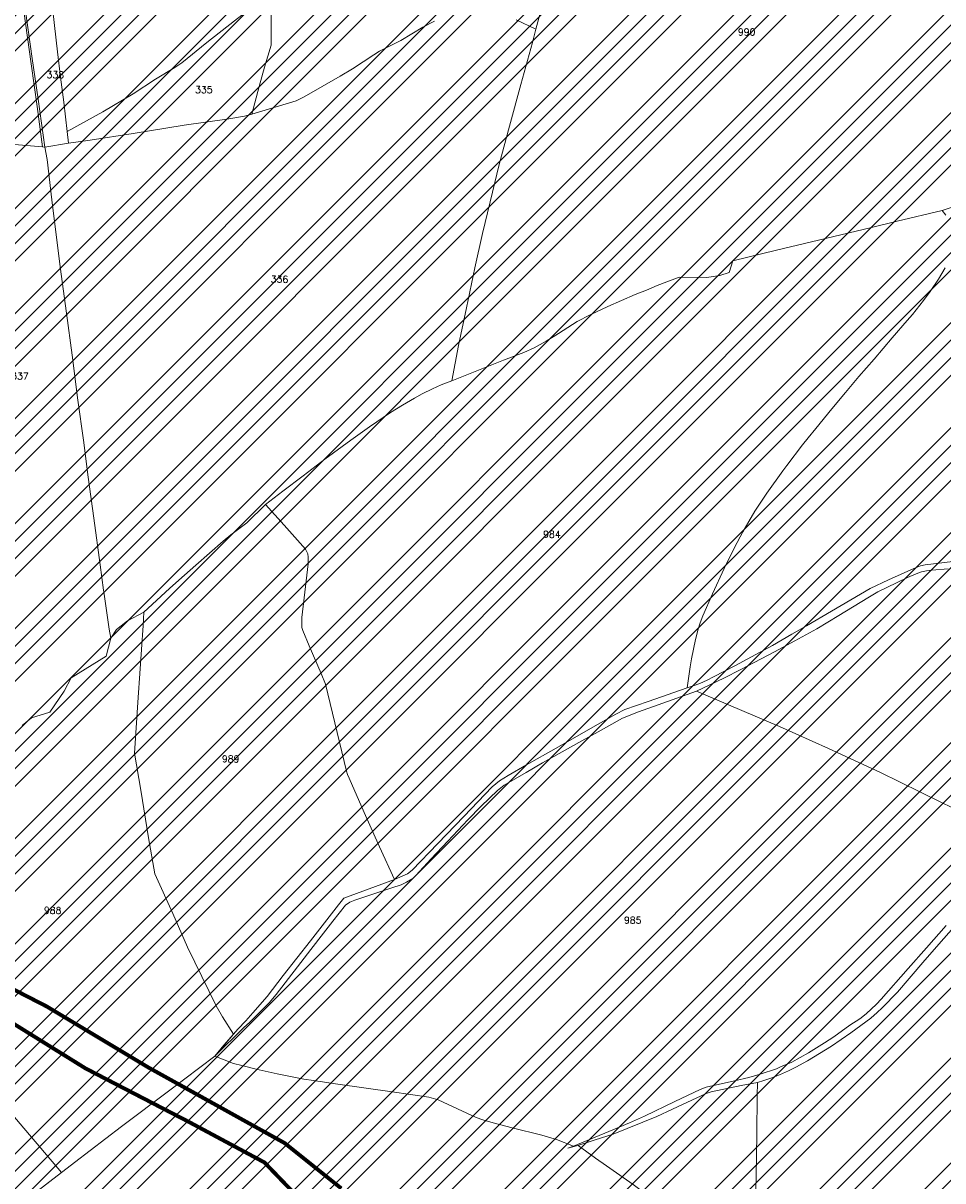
# Model space of a CAD drawing. Header units: metres. Extents: x 578835 to 593571, y 248557 to 255108.
# Tile 28 of 251: x 581264 to 581736, y 251329 to 251923. Entities that reach past the tile are written whole.
import ezdxf

# ---------------------------------------------------------------- set-up
doc = ezdxf.new("R2010")
doc.units = ezdxf.units.M
doc.linetypes.add('SOLID_LINE', pattern=[0])
for name, color, linetype, lineweight in [('Cad-HYDROGRAPHI_COURS_D_EAU28', 5, 'SOLID_LINE', 0), ('Cad-PARCELLAIRE_PARCELLE1', 250, 'SOLID_LINE', 0), ('Cad-RESEAU_ROUT_LIMITE_DE_VOIE_P23', 8, 'SOLID_LINE', 0), ('Cad-TOPONYMIE_NUMERO_DE_PARCELL182', 250, 'SOLID_LINE', 0), ('PPRIF - contour', 10, 'Continuous', 9)]:
    doc.layers.add(name, color=color, linetype=linetype, lineweight=lineweight)
doc.styles.add('TEXTSTYLE_45_11', font='txt.shx', dxfattribs={"oblique": 50})

msp = doc.modelspace()

# ---------------------------------------------------------------- hatches: boundary and pattern name
at = {"layer": 'PPRIF - contour', "lineweight": 15}
h = msp.add_hatch(dxfattribs=at)
h.set_pattern_fill('ANSI34', color=30, scale=2, style=0)
h.paths.add_polyline_path([(583168.56, 249236.59), (583178.02, 249273.37), (583184.15, 249314.36), (583186.86, 249348.54), (583183.82, 249412.65), (583188.31, 249497.75), (583209.56, 249638.59), (583209.57, 249654.16), (583202.87, 249764.69), (583181.22, 249772.54), (583212.18, 249841.81), (583235.33, 249974.64), (583193.51, 249985.09), (583186.04, 250045.54), (583188.28, 250067.18), (583195.8, 250078.07), (583245.78, 250078.37), (583251.01, 250132.85), (583194.25, 250138.82), (583209.94, 250168.32), (583209.19, 250188.47), (583208.21, 250203.8), (583217.43, 250267.61), (583213.64, 250277.41), (583256.98, 250284.74), (583262.34, 250350.34), (583266.18, 250436.39), (583274.5, 250436.7), (583214.43, 250499.33), (583184.56, 250537.39), (583218.91, 250547.09), (583241.07, 250552.07), (583269.68, 250547.09), (583271.18, 250569.48), (583274.91, 250580.67), (583286.48, 250597.77), (583293.66, 250716.62), (583278.73, 250731.44), (583193.67, 250750.25), (583156.78, 250759.28), (583135.71, 250831.5), (583141.39, 250856.49), (583145.69, 250864.01), (583161.1, 250891.6), (583169.34, 250905.21), (583172.57, 250920.26), (583171.49, 250936.38), (583169.31, 250950.6), (583181.85, 251003.26), (583206.95, 251084.03), (583216.62, 251114.12), (583232.39, 251161.77), (583245.29, 251209.41), (583234.54, 251210.94), (583234.1, 251288.09), (583244.66, 251288.39), (583237.9, 251328.73), (583229.54, 251356.01), (583200.13, 251357.42), (583190.46, 251371.39), (583189.74, 251379.63), (583190.1, 251406.14), (583244.22, 251415.82), (583256.04, 251419.04), (583270.74, 251430.86), (583295.47, 251440.89), (583325.21, 251451.64), (583340.94, 251464.43), (583366, 251457.91), (583398.59, 251444.88), (583422.15, 251436.37), (583417.63, 251462.92), (583418.14, 251495.99), (583409.11, 251546.1), (583400.09, 251585.18), (583359.99, 251579.17), (583344.95, 251609.23), (583333.92, 251624.76), (583325.9, 251633.28), (583319.39, 251648.31), (583296.33, 251649.31), (583292.32, 251666.85), (583282.01, 251764.42), (583240.65, 251790.03), (583212.78, 251805.76), (583221.32, 251831.82), (583251.44, 251830.48), (583273.02, 251828.23), (583262.67, 251903.93), (583199.69, 251895.44), (583192.95, 251945.32), (583256.33, 251954.31), (583243.74, 252050.47), (583214.52, 252068.27), (583208.68, 252073.66), (583201.93, 252137.92), (583178.11, 252135.22), (583183.95, 252176.12), (583226.69, 252181.65), (583216.8, 252253.1), (583210.96, 252307.92), (583193.36, 252422.33), (583178.97, 252519.84), (583167.73, 252607.66), (583178.52, 252614.4), (583188.29, 252625.39), (583184.93, 252642.05), (583192.13, 252639.75), (583210.89, 252641.9), (583205.05, 252676.95), (583200.1, 252708.47), (583205.05, 252708.02), (583194.96, 252797.38), (583191.02, 252799.28), (583173.51, 252800.6), (583168.08, 252797.59), (583165.67, 252793.82), (583165.69, 252787.69), (583073.05, 252815.41), (583065.66, 252814.13), (583065.94, 252812.7), (583046.85, 252808.33), (583047.04, 252816.04), (582997.15, 252812.42), (582995.86, 252782.45), (582980.16, 252787.72), (582949.89, 252804.92), (582947.27, 252800.69), (582935.19, 252777.61), (582924.38, 252768.8), (582917.32, 252760.63), (582910.91, 252748.5), (582903.76, 252736.42), (582880, 252724.86), (582817.58, 252706.15), (582782.59, 252696.37), (582747.69, 252696.56), (582653.19, 252726.32), (582583.51, 252736.7), (582547.53, 252745.89), (582391.95, 252693.83), (582342.71, 252696.56), (582258, 252701.11), (582228.89, 252730.03), (582194.3, 252754.65), (582137.15, 252749.12), (582028.37, 252701.22), (581997.03, 252701.83), (581923.09, 252643.99), (581895.44, 252653.82), (581782.97, 252699.88), (581749.17, 252724.45), (581694.48, 252730.59), (581626.87, 252779.73), (581623.69, 252832.13), (581568.99, 252867.14), (581549.94, 252902.76), (581520.9, 252875.84), (581488.95, 252861.1), (581415.1, 252871.66), (581333.97, 252861.22), (581285.87, 252845.9), (581226.26, 252859.41), (581213.27, 252848.96), (581176.79, 252829.19), (581135.62, 252832.26), (581093.83, 252851.3), (581026.18, 252865.71), (580894.22, 252859.98), (580764.18, 252821.75), (580666.25, 252837.89), (580606.97, 252807.31), (580553.37, 252825.96), (580518.38, 252831.19), (580426.24, 252844.58), (580314.78, 252864.48), (580232.54, 252861.61), (580193.34, 252877.86), (579737.68, 252731.06), (579339.29, 252594.91), (579467.34, 252529.95), (579492.26, 252526.53), (579537.88, 252506.87), (579628.29, 252501.98), (579673.34, 252488.27), (579756.55, 252421.24), (579801.62, 252412.32), (579849.52, 252376.66), (579890.09, 252373.24), (579954.11, 252362.98), (580003.08, 252331.22), (580020.69, 252319.86), (580037.79, 252307.65), (580048.55, 252295.44), (580067.12, 252269.55), (580095.49, 252178.46), (580127.66, 252086.63), (580157.22, 252011.67), (580209.32, 251928.46), (580208.41, 251858.24), (580196.24, 251818.11), (580206.29, 251790.3), (580227.07, 251716.54), (580274.53, 251673.98), (580324.82, 251599.61), (580345.2, 251567.99), (580352.27, 251548.44), (580380.56, 251474.57), (580498.13, 251465.11), (580632.34, 251425.65), (580688.87, 251403.81), (580903, 251328.66), (581057.22, 251304.45), (581128.89, 251277.45), (581306.24, 251176.53), (581363.6, 251156.15), (581418.4, 251079.72), (581465.72, 250967.17), (581546.02, 250830.88), (581604.72, 250760.44), (581621.29, 250710.76), (581635.31, 250677.64), (581677.37, 250643.25), (581761.5, 250538.8), (581878.03, 250481.58), (581978.36, 250416.05), (582083.64, 250336.15), (582132.06, 250252.96), (582193.12, 250147.32), (582211.34, 250118.18), (582217.79, 250080.35), (582244.22, 249930.09), (582252.92, 249788.8), (582279.87, 249720.73), (582264.14, 249693.23), (582229.1, 249576.98), (582243.69, 249504.21), (582236.53, 249458.37), (582233.12, 249417.21), (582207.89, 249404.14), (582210.7, 249314.66), (582282.52, 249136.36), (582365.79, 249069.63), (582329.51, 248868.66), (582370.33, 248802.93), (582389.99, 248830.88), (582435.35, 248829.37), (582475.81, 248930.64), (582488.18, 248933.83), (582505.04, 248934.94), (582536.56, 248931.03), (582545.58, 248873.46), (582547.73, 248837.81), (582559.27, 248733.3), (582660.26, 248731.96), (582707.75, 248722.61), (582711.09, 248844.25), (582713.77, 248853.61), (582730.11, 248933.31), (582770.57, 249048.63), (582781.22, 249070.77), (582782.86, 249074.05), (582786.69, 249073.51), (582794.34, 249066.4), (582795.98, 249060.39), (582802, 249037.44), (582837.54, 249029.24), (582847.92, 249019.4), (582859.41, 249022.68), (582870.89, 249021.59), (582882.91, 249029.79), (582897.68, 249024.87), (582894.41, 249004.61), (582898.78, 248991.5), (582903.16, 248984.94), (582914.71, 248986.01), (582980.86, 249040.12), (583036.72, 249107.47), (583089.79, 249152.85), (583096.96, 249144.66), (583169.29, 249123.72), (583150.9, 249178.85), (583158.77, 249200.15)])

# ---------------------------------------------------------------- linework, layer by layer
at = {"layer": 'Cad-HYDROGRAPHI_COURS_D_EAU28'}
for points in [[(581264.1, 251928.92), (581267.82, 251902.03), (581270.88, 251879.99), (581273.67, 251859.38), (581274.83, 251859.25), (581274.83, 251859.25), (581274.83, 251859.25), (581271.31, 251883.82), (581268.33, 251904.75), (581264.91, 251929.1)], [(581745.08, 251647.1), (581726.46, 251644.99), (581724.13, 251644.35), (581720.69, 251643.07), (581707.66, 251637.19), (581698.37, 251632.85), (581678.5, 251621.17), (581665.59, 251613.63), (581658.12, 251609.33), (581648.14, 251603.59), (581628.8, 251593.18), (581617.91, 251587.48), (581614.74, 251585.77), (581610.86, 251583.99), (581607.41, 251582.82), (581604.35, 251581.89), (581584.33, 251574.88), (581572.48, 251570.66), (581567.73, 251568.37), (581556.01, 251561.6), (581537.19, 251550.9), (581521.92, 251542.27), (581512.55, 251536.92), (581508.17, 251534.22), (581504.31, 251530.99), (581489.83, 251515.86), (581476.47, 251502.04), (581463.35, 251488.25), (581460.87, 251486.37), (581454.18, 251483.58), (581428.28, 251473.96), (581425.43, 251470.49), (581411.05, 251452.02), (581397.12, 251434.25), (581388.93, 251423.54), (581381.48, 251415.11), (581377.94, 251411.03), (581373.84, 251406.79), (581371.59, 251404.15), (581361.96, 251392.98), (581376.91, 251407.61), (581379.83, 251410.19), (581386.75, 251417.11), (581389.87, 251420.27), (581393.56, 251424.48), (581404.4, 251438.76), (581411.25, 251447.69), (581417.8, 251456.04), (581422.57, 251462.23), (581429.15, 251470.35), (581431.23, 251471.98), (581433.88, 251472.87), (581452.89, 251479.24), (581457.62, 251480.86), (581460.4, 251482.1), (581463.71, 251484.04), (581465.23, 251485.5), (581473.01, 251494.06), (581481.57, 251503.14), (581491.86, 251514.14), (581498.62, 251521.16), (581507.02, 251529.11), (581510.5, 251531.85), (581521.83, 251538.36), (581530.24, 251543.3), (581550.32, 251554.66), (581558.68, 251559.26), (581571.28, 251566.32), (581579.43, 251569.46), (581609.2, 251580.18), (581623.15, 251586.81), (581631.94, 251591.21), (581649.15, 251600.33), (581659.64, 251605.89), (581670.99, 251612.19), (581682.21, 251619.02), (581697.04, 251628.06), (581702.32, 251631.06), (581706.91, 251633.33), (581717.44, 251638.45), (581721.99, 251640.28), (581724.71, 251641.29), (581727.3, 251641.84), (581729.99, 251642.28), (581738.34, 251642.97)], [(581737.24, 251459.97), (581727.15, 251448.43), (581717.73, 251437.84), (581704.02, 251422.21), (581701.61, 251419.55), (581696.32, 251414.65), (581692.99, 251412.03), (581687.91, 251408.72), (581679.59, 251402.78), (581674.9, 251399.72), (581666.67, 251394.68), (581658.16, 251389.86), (581652.35, 251387.37), (581650.29, 251386.41), (581641.85, 251383.7), (581635.98, 251381.99), (581628.7, 251380.27), (581614.14, 251376.94), (581611.1, 251375.8), (581598.02, 251369.58), (581582.57, 251362.16), (581574.86, 251358.63), (581566.33, 251355.13), (581546.09, 251346.76), (581543.22, 251345.63), (581548.38, 251347.07), (581557.2, 251349.92), (581566.51, 251352.92), (581588.77, 251361.9), (581596.95, 251365.7), (581614.24, 251373.83), (581616.73, 251374.6), (581632.2, 251377.89), (581640.47, 251379.46), (581643.69, 251380.41), (581647.86, 251381.86), (581651.78, 251383.3), (581656.4, 251385.36), (581660.19, 251387.24), (581666.19, 251390.52), (581678.5, 251398.01), (581688.32, 251404.84), (581696.17, 251410.51), (581698.74, 251412.4), (581701.96, 251415.24), (581704.48, 251417.67), (581712.29, 251425.79), (581725.3, 251440.91), (581734.78, 251451.74), (581739.98, 251457.64)]]:
    msp.add_lwpolyline(points, dxfattribs=at)
at = {"layer": 'Cad-PARCELLAIRE_PARCELLE1'}
for points in [[(581256.21, 251983.1), (581250.57, 251987.53), (581244.82, 251992.3), (581234.85, 251998.16), (581241.73, 251955.15), (581246.27, 251929.21), (581246.62, 251926.91), (581248.49, 251914.47), (581250.81, 251900.39), (581253.92, 251880.81), (581257.23, 251860.8), (581273.67, 251859.38), (581270.88, 251879.99), (581267.82, 251902.03), (581264.1, 251928.92), (581263.83, 251931.12), (581261.38, 251947.64), (581258.59, 251965.46), (581257.13, 251975.04), (581256.24, 251980.76), (581256.21, 251983.1), (581256.21, 251983.1)], [(581274.83, 251859.25), (581271.31, 251883.82), (581268.33, 251904.75), (581264.91, 251929.1), (581278.03, 251936.77), (581278.91, 251929.15), (581281.33, 251908.06), (581282.89, 251895.15), (581284.46, 251882.23), (581286.28, 251867.22), (581286.95, 251861.26), (581274.83, 251859.25), (581274.83, 251859.25)], [(581381, 251876.1), (581377.28, 251875.12), (581368.1, 251873.58), (581346.27, 251870.42), (581320.16, 251866.25), (581298.02, 251862.85), (581286.95, 251861.26), (581286.28, 251867.22), (581304.57, 251877.33), (581320.04, 251886.53), (581331.53, 251894.06), (581341.5, 251900.01), (581345.08, 251902.54), (581357.99, 251912.87), (581372.06, 251924.07), (581390.96, 251938.68), (581390.9, 251911.59), (581387.56, 251900.28), (581384.84, 251890.36), (581381, 251876.1), (581381, 251876.1)], [(581325.64, 251620.7), (581325.32, 251613.76), (581322.7, 251576.87), (581320.78, 251548.4), (581324.01, 251529.28), (581328.02, 251504.86), (581331.27, 251486.51), (581340.39, 251466.1), (581347.93, 251448.78), (581359.14, 251426.08), (581362.72, 251418.68), (581365.98, 251413.16), (581371.59, 251404.15), (581373.84, 251406.79), (581377.94, 251411.03), (581381.48, 251415.11), (581388.93, 251423.54), (581397.12, 251434.25), (581411.05, 251452.02), (581425.43, 251470.49), (581428.28, 251473.96), (581454.18, 251483.58), (581446.52, 251500.33), (581438.63, 251517.96), (581430.9, 251535.48), (581430.09, 251537.42), (581429.61, 251539.17), (581423.68, 251563.98), (581418.82, 251583.74), (581416.56, 251589.14), (581410.5, 251603.45), (581407.13, 251611.31), (581406.68, 251612.72), (581406.67, 251617.85), (581407.81, 251627.97), (581409.89, 251645.54), (581409.94, 251648.88), (581409.8, 251650.55), (581408.53, 251653), (581397.61, 251665.25), (581387.99, 251675.93), (581378.39, 251666.43), (581370.32, 251660.42), (581366.31, 251657.08), (581352.25, 251644.76), (581343.57, 251637.13), (581338.82, 251632.84), (581325.64, 251620.7), (581325.64, 251620.7)]]:
    msp.add_lwpolyline(points, close=True, dxfattribs=at)
for points in [[(581474.78, 251923.91), (581468.78, 251920.73), (581457.39, 251913.99), (581446.56, 251908.42), (581443.59, 251906.49), (581432.64, 251899.34), (581426.36, 251895.58), (581407.87, 251885.02), (581403.83, 251883.02), (581381, 251876.1), (581384.84, 251890.36), (581387.56, 251900.28), (581390.9, 251911.59), (581390.96, 251938.68)], [(581278.91, 251929.15), (581281.33, 251908.06), (581282.89, 251895.15), (581284.46, 251882.23), (581286.28, 251867.22), (581304.57, 251877.33), (581320.04, 251886.53), (581331.53, 251894.06), (581341.5, 251900.01), (581345.08, 251902.54), (581357.99, 251912.87), (581372.06, 251924.07)], [(581747.6, 251830.9), (581735.33, 251826.76), (581712.21, 251821.27), (581699.04, 251818.05), (581675.36, 251812.4), (581650.32, 251806.31), (581627.77, 251800.87), (581626.04, 251794.92), (581621.15, 251793.29), (581617.73, 251792.79), (581614.54, 251792.41), (581600.37, 251792.45), (581588.94, 251788.17), (581583.59, 251785.93), (581577.77, 251783.67), (581563.69, 251777.48), (581554.57, 251773.26), (581548.02, 251769.71), (581538.31, 251763.56), (581532.12, 251759.7), (581525.89, 251756.28), (581520.57, 251753.95), (581510.17, 251749.96), (581483.61, 251739.39), (581483.61, 251739.39), (581483.61, 251739.39), (581487.14, 251757.41), (581491.14, 251776.8), (581495.37, 251797.22), (581499.34, 251814.93), (581503.26, 251831.08), (581508.01, 251850.32), (581513.31, 251869.93), (581519.03, 251891.37), (581524.98, 251912.93), (581526.8, 251919.77), (581530.33, 251932.88)], [(581530.33, 251932.88), (581526.8, 251919.77), (581516.68, 251924.5)], [(581474.78, 251923.91), (581468.78, 251920.73), (581457.39, 251913.99), (581446.56, 251908.42), (581443.59, 251906.49), (581432.64, 251899.34), (581426.36, 251895.58), (581407.87, 251885.02), (581403.83, 251883.02), (581381, 251876.1), (581377.28, 251875.12), (581368.1, 251873.58), (581346.27, 251870.42), (581320.16, 251866.25), (581298.02, 251862.85), (581286.95, 251861.26), (581274.83, 251859.25), (581275.93, 251852.88), (581278.4, 251832.24), (581282.74, 251797.82), (581285.94, 251774.12), (581288.81, 251752.51), (581291.79, 251729.47), (581294.58, 251708.85), (581297.06, 251690), (581299.88, 251668.94), (581303.11, 251645.02), (581304.93, 251632.02), (581305.27, 251629.82), (581307.76, 251611.86), (581308.7, 251607.37), (581311.63, 251611.84), (581317.28, 251616.21), (581325.64, 251620.7), (581338.82, 251632.84), (581343.57, 251637.13), (581352.25, 251644.76), (581366.31, 251657.08), (581370.32, 251660.42), (581378.39, 251666.43), (581387.99, 251675.93), (581396.9, 251682.8), (581407.38, 251690.58), (581418.54, 251699.09), (581431.74, 251708.88), (581441.38, 251715.81), (581452.16, 251723.07), (581458.35, 251726.92), (581464.57, 251730.45), (581468.35, 251732.66), (581473.65, 251735.22), (581478.18, 251737.27), (581483.61, 251739.39), (581487.14, 251757.41), (581491.14, 251776.8), (581495.37, 251797.22), (581499.34, 251814.93), (581503.26, 251831.08), (581508.01, 251850.32), (581513.31, 251869.93), (581519.03, 251891.37), (581524.98, 251912.93), (581526.8, 251919.77), (581526.8, 251919.77), (581526.8, 251919.77), (581516.68, 251924.5)], [(581263.23, 251562.46), (581267.91, 251566.53), (581277.33, 251569.31), (581284.67, 251580.18), (581288.3, 251587.06), (581306.18, 251598.02), (581308.7, 251607.37), (581308.7, 251607.37), (581308.7, 251607.37), (581307.76, 251611.86), (581305.27, 251629.82), (581304.93, 251632.02), (581303.11, 251645.02), (581299.88, 251668.94), (581297.06, 251690), (581294.58, 251708.85), (581291.79, 251729.47), (581288.81, 251752.51), (581285.94, 251774.12), (581282.74, 251797.82), (581278.4, 251832.24), (581275.93, 251852.88), (581274.83, 251859.25), (581273.67, 251859.38), (581257.23, 251860.8)], [(581737.19, 251824.24), (581735.33, 251826.76), (581747.6, 251830.9)], [(581737.19, 251824.24), (581735.33, 251826.76), (581712.21, 251821.27), (581699.04, 251818.05), (581675.36, 251812.4), (581650.32, 251806.31), (581627.77, 251800.87), (581626.04, 251794.92), (581621.15, 251793.29), (581617.73, 251792.79), (581614.54, 251792.41), (581600.37, 251792.45), (581588.94, 251788.17), (581583.59, 251785.93), (581577.77, 251783.67), (581563.69, 251777.48), (581554.57, 251773.26), (581548.02, 251769.71), (581538.31, 251763.56), (581532.12, 251759.7), (581525.89, 251756.28), (581520.57, 251753.95), (581510.17, 251749.96), (581483.61, 251739.39), (581478.18, 251737.27), (581473.65, 251735.22), (581468.35, 251732.66), (581464.57, 251730.45), (581458.35, 251726.92), (581452.16, 251723.07), (581441.38, 251715.81), (581431.74, 251708.88), (581418.54, 251699.09), (581407.38, 251690.58), (581396.9, 251682.8), (581387.99, 251675.93), (581397.61, 251665.25), (581408.53, 251653), (581409.8, 251650.55), (581409.94, 251648.88), (581409.89, 251645.54), (581407.81, 251627.97), (581406.67, 251617.85), (581406.68, 251612.72), (581407.13, 251611.31), (581410.5, 251603.45), (581416.56, 251589.14), (581418.82, 251583.74), (581423.68, 251563.98), (581429.61, 251539.17), (581430.09, 251537.42), (581430.9, 251535.48), (581438.63, 251517.96), (581446.52, 251500.33), (581454.18, 251483.58), (581460.87, 251486.37), (581463.35, 251488.25), (581476.47, 251502.04), (581489.83, 251515.86), (581504.31, 251530.99), (581508.17, 251534.22), (581512.55, 251536.92), (581521.92, 251542.27), (581537.19, 251550.9), (581556.01, 251561.6), (581567.73, 251568.37), (581572.48, 251570.66), (581584.33, 251574.88), (581604.35, 251581.89), (581604.35, 251581.89), (581604.35, 251581.89), (581605.94, 251592.62), (581606.66, 251596.8), (581608.72, 251606.67), (581610.02, 251611.91), (581611.15, 251615.23), (581612.42, 251618.79), (581617.33, 251630.13), (581623.33, 251643.11), (581628.78, 251653.92), (581632.91, 251661.85), (581636, 251667.24), (581639.2, 251672.4), (581645.35, 251681.72), (581653.54, 251693.22), (581655.54, 251695.94), (581663.65, 251706.43), (581666.57, 251710.02), (581670.45, 251714.91), (581678.68, 251724.95), (581685.65, 251733.34), (581692.56, 251741.49), (581700.29, 251750.49), (581709.61, 251761.42), (581717.28, 251770.3), (581720.07, 251773.43), (581725.65, 251780.58), (581729.06, 251785.22), (581733.4, 251791.48), (581736.88, 251797.23)], [(581745.08, 251647.1), (581726.46, 251644.99), (581724.13, 251644.35), (581720.69, 251643.07), (581707.66, 251637.19), (581698.37, 251632.85), (581678.5, 251621.17), (581665.59, 251613.63), (581658.12, 251609.33), (581648.14, 251603.59), (581628.8, 251593.18), (581617.91, 251587.48), (581614.74, 251585.77), (581610.86, 251583.99), (581607.41, 251582.82), (581604.35, 251581.89), (581604.35, 251581.89), (581604.35, 251581.89), (581605.94, 251592.62), (581606.66, 251596.8), (581608.72, 251606.67), (581610.02, 251611.91), (581611.15, 251615.23), (581612.42, 251618.79), (581617.33, 251630.13), (581623.33, 251643.11), (581628.78, 251653.92), (581632.91, 251661.85), (581636, 251667.24), (581639.2, 251672.4), (581645.35, 251681.72), (581653.54, 251693.22), (581655.54, 251695.94), (581663.65, 251706.43), (581666.57, 251710.02), (581670.45, 251714.91), (581678.68, 251724.95), (581685.65, 251733.34), (581692.56, 251741.49), (581700.29, 251750.49), (581709.61, 251761.42), (581717.28, 251770.3), (581720.07, 251773.43), (581725.65, 251780.58), (581729.06, 251785.22), (581733.4, 251791.48), (581736.88, 251797.23)], [(581757.2, 251512.23), (581734.53, 251523.28), (581703.34, 251538.51), (581677.01, 251550.71), (581651.75, 251562.09), (581625.62, 251573.07), (581609.2, 251580.18), (581609.2, 251580.18), (581609.2, 251580.18), (581623.15, 251586.81), (581631.94, 251591.21), (581649.15, 251600.33), (581659.64, 251605.89), (581670.99, 251612.19), (581682.21, 251619.02), (581697.04, 251628.06), (581702.32, 251631.06), (581706.91, 251633.33), (581717.44, 251638.45), (581721.99, 251640.28), (581724.71, 251641.29), (581727.3, 251641.84), (581729.99, 251642.28), (581738.34, 251642.97)], [(581263.23, 251562.46), (581267.91, 251566.53), (581277.33, 251569.31), (581284.67, 251580.18), (581288.3, 251587.06), (581306.18, 251598.02), (581308.7, 251607.37), (581311.63, 251611.84), (581317.28, 251616.21), (581325.64, 251620.7), (581325.32, 251613.76), (581322.7, 251576.87), (581320.78, 251548.4), (581324.01, 251529.28), (581328.02, 251504.86), (581331.27, 251486.51), (581340.39, 251466.1), (581347.93, 251448.78), (581359.14, 251426.08), (581362.72, 251418.68), (581365.98, 251413.16), (581371.59, 251404.15), (581371.59, 251404.15), (581371.59, 251404.15), (581366.7, 251398.5), (581361.96, 251392.98), (581338.94, 251375.46), (581314.19, 251356.8), (581290.08, 251338.41), (581283.26, 251333.27), (581251.38, 251370.64)], [(581737.24, 251459.97), (581727.15, 251448.43), (581717.73, 251437.84), (581704.02, 251422.21), (581701.61, 251419.55), (581696.32, 251414.65), (581692.99, 251412.03), (581687.91, 251408.72), (581679.59, 251402.78), (581674.9, 251399.72), (581666.67, 251394.68), (581658.16, 251389.86), (581652.35, 251387.37), (581650.29, 251386.41), (581641.85, 251383.7), (581635.98, 251381.99), (581628.7, 251380.27), (581614.14, 251376.94), (581611.1, 251375.8), (581598.02, 251369.58), (581582.57, 251362.16), (581574.86, 251358.63), (581566.33, 251355.13), (581546.09, 251346.76), (581537.4, 251350.16), (581529.87, 251352.44), (581514.56, 251356.18), (581504.79, 251358.71), (581499.47, 251360.28), (581496.07, 251361.44), (581481.75, 251368.16), (581476.7, 251370.42), (581471.79, 251371.91), (581453.02, 251374.58), (581425.16, 251378.5), (581412.72, 251380.37), (581407.63, 251381.17), (581394.06, 251383.83), (581383.21, 251386.28), (581375.81, 251388.11), (581371.68, 251389.22), (581361.96, 251392.98), (581361.96, 251392.98), (581361.96, 251392.98), (581376.91, 251407.61), (581379.83, 251410.19), (581386.75, 251417.11), (581389.87, 251420.27), (581393.56, 251424.48), (581404.4, 251438.76), (581411.25, 251447.69), (581417.8, 251456.04), (581422.57, 251462.23), (581429.15, 251470.35), (581431.23, 251471.98), (581433.88, 251472.87), (581452.89, 251479.24), (581457.62, 251480.86), (581460.4, 251482.1), (581463.71, 251484.04), (581465.23, 251485.5), (581473.01, 251494.06), (581481.57, 251503.14), (581491.86, 251514.14), (581498.62, 251521.16), (581507.02, 251529.11), (581510.5, 251531.85), (581521.83, 251538.36), (581530.24, 251543.3), (581550.32, 251554.66), (581558.68, 251559.26), (581571.28, 251566.32), (581579.43, 251569.46), (581609.2, 251580.18), (581625.62, 251573.07), (581651.75, 251562.09), (581677.01, 251550.71), (581703.34, 251538.51), (581734.53, 251523.28), (581757.2, 251512.23)], [(581266.84, 251320.65), (581283.26, 251333.27), (581251.38, 251370.64), (581229.42, 251395.91), (581211.01, 251417.12), (581193.22, 251437.81), (581172.8, 251461.31), (581164.32, 251444.33), (581157.11, 251435.71), (581157.11, 251435.71), (581157.11, 251435.71), (581151.99, 251430.05), (581131.48, 251406.05), (581128.11, 251401.97), (581113.42, 251381.25), (581097.87, 251357.1), (581081.85, 251332.59), (581063.06, 251303.83)], [(581639.48, 251319.08), (581639.73, 251331.03), (581640.11, 251353.13), (581640.39, 251372.55), (581640.47, 251379.46), (581643.69, 251380.41), (581647.86, 251381.86), (581651.78, 251383.3), (581656.4, 251385.36), (581660.19, 251387.24), (581666.19, 251390.52), (581678.5, 251398.01), (581688.32, 251404.84), (581696.17, 251410.51), (581698.74, 251412.4), (581701.96, 251415.24), (581704.48, 251417.67), (581712.29, 251425.79), (581725.3, 251440.91), (581734.78, 251451.74), (581739.98, 251457.64)], [(581639.48, 251319.08), (581639.73, 251331.03), (581640.11, 251353.13), (581640.39, 251372.55), (581640.47, 251379.46), (581632.2, 251377.89), (581616.73, 251374.6), (581614.24, 251373.83), (581596.95, 251365.7), (581588.77, 251361.9), (581566.51, 251352.92), (581557.2, 251349.92), (581548.38, 251347.07), (581543.22, 251345.63), (581546.09, 251346.76), (581546.09, 251346.76), (581546.09, 251346.76), (581537.4, 251350.16), (581529.87, 251352.44), (581514.56, 251356.18), (581504.79, 251358.71), (581499.47, 251360.28), (581496.07, 251361.44), (581481.75, 251368.16), (581476.7, 251370.42), (581471.79, 251371.91), (581453.02, 251374.58), (581425.16, 251378.5), (581412.72, 251380.37), (581407.63, 251381.17), (581394.06, 251383.83), (581383.21, 251386.28), (581375.81, 251388.11), (581371.68, 251389.22), (581361.96, 251392.98), (581338.94, 251375.46), (581314.19, 251356.8), (581290.08, 251338.41), (581266.84, 251320.65)]]:
    msp.add_lwpolyline(points, dxfattribs=at)
at = {"layer": 'Cad-RESEAU_ROUT_LIMITE_DE_VOIE_P23', "ltscale": 0.4, "const_width": 2}
for points in [[(581426.96, 251325.05), (581397.9, 251348.28), (581328, 251387.07), (581275.68, 251418.44), (581234.99, 251439.35), (581196.62, 251455.62), (581146.63, 251462.59), (581101.29, 251482.34), (581065.25, 251513.71), (581051.3, 251550.89), (581061.55, 251639.68), (581069.69, 251702.42), (581088.29, 251755.86), (581083.64, 251788.4), (581013.88, 251762.84), (580949.94, 251746.57)], [(580949.94, 251746.57), (580958.26, 251731.9), (581002.84, 251745.98), (581047.35, 251763.01), (581070.08, 251770.59), (581056.82, 251750.71), (581037.88, 251690.13), (581034.09, 251638.07), (581023.67, 251578.44), (581031.25, 251533.95), (581058.72, 251488.52), (581101.34, 251462.96), (581147.75, 251448.77), (581187.52, 251442.14), (581222.57, 251431.73), (581260.63, 251408.39), (581295.68, 251386.62), (581348.72, 251359.17), (581387.55, 251338.34), (581411.23, 251313.73)]]:
    msp.add_lwpolyline(points, dxfattribs=at)
at = {"layer": 'Cad-RESEAU_ROUT_LIMITE_DE_VOIE_P23'}
msp.add_lwpolyline([(581639.24, 251297.93), (581631.72, 251299.17), (581627.4, 251300.05), (581621.47, 251301.33), (581612.93, 251304.26), (581609.03, 251306.27), (581602.16, 251309.66), (581593.54, 251314.56), (581576.63, 251326.99), (581562.94, 251336.66), (581557.29, 251340.56), (581548.41, 251347.08)], dxfattribs=at)

# ---------------------------------------------------------------- texts
at = {"layer": 'Cad-TOPONYMIE_NUMERO_DE_PARCELL182', "style": 'TEXTSTYLE_45_11'}
for s, p in [('990', (581630.44, 251916.57)), ('338', (581275.68, 251894.66)), ('335', (581351.9, 251886.94)), ('336', (581390.73, 251789.74)), ('337', (581257.54, 251740.05)), ('984', (581530.49, 251658.91)), ('989', (581365.64, 251543.66)), ('988', (581274.29, 251465.96)), ('985', (581571.97, 251460.94))]:
    msp.add_text(s, height=3.491, rotation=359.58868, dxfattribs=at).set_placement(p)

doc.saveas('drawing.dxf')
